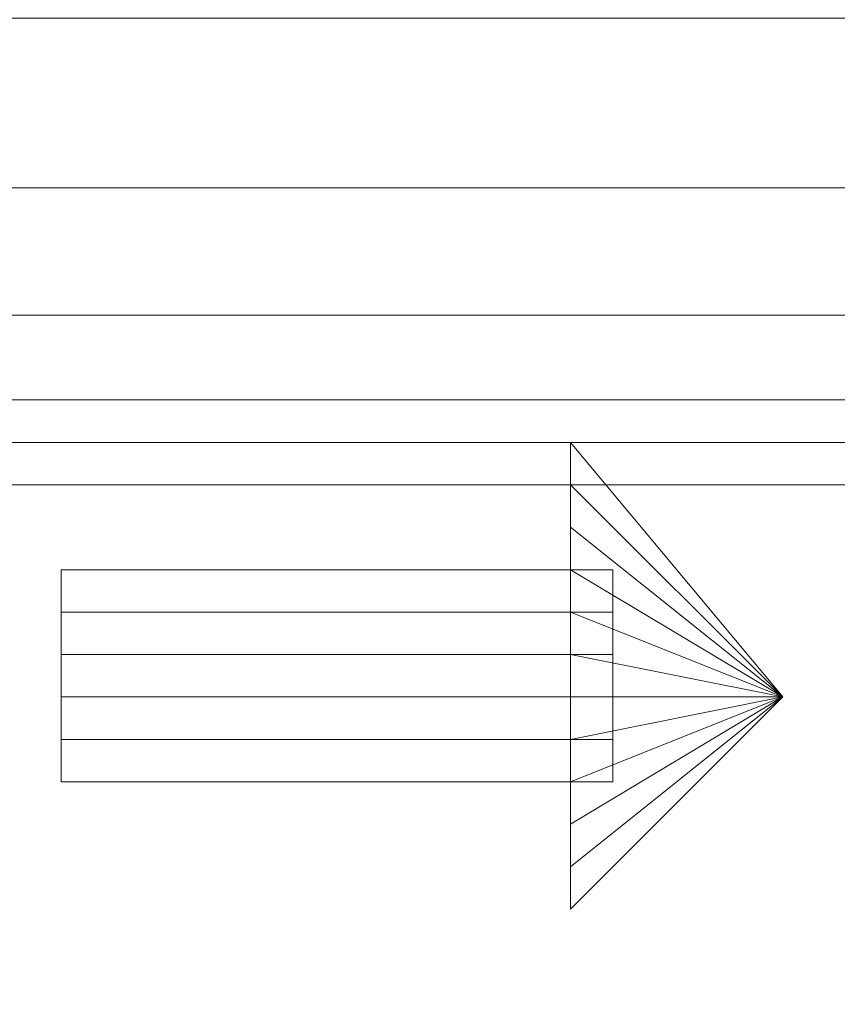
# Model space of a CAD drawing. Header units: inches. Extents: x -79624 to 52587, y -27526 to 10116.
# Tile 80 of 256: x 9942 to 10115, y -15528 to -15319. Entities that reach past the tile are written whole.
import ezdxf

# ---------------------------------------------------------------- set-up
doc = ezdxf.new("R2010")
doc.units = ezdxf.units.IN
doc.header["$MEASUREMENT"] = 0
doc.layers.add('- მექანიკური ნაწილი', color=7, linetype='Continuous', lineweight=18)
doc.layers.add('Dimensioning - General', color=7, linetype='Continuous')
doc.styles.add('GENERATED_STYLE_1', font='txt')
doc.dimstyles.new('GENERATED_STYLE__1', dxfattribs={"dimtxt": 100, "dimasz": 76, "dimexe": 0.18, "dimexo": 0.0625, "dimgap": 0, "dimtad": 0, "dimdec": 0, "dimlfac": 0.1, "dimzin": 0, "dimdsep": 46, "dimtxsty": 'GENERATED_STYLE_1', "dimblk": 'ARROWHEAD_5', "dimblk1": 'ARROWHEAD_5', "dimblk2": 'ARROWHEAD_5', "dimcen": 0.09, "dimse1": 1, "dimse2": 1, "dimclrd": 7, "dimclre": 7, "dimclrt": 7, "dimadec": 0, "dimazin": 0, "dimtfac": 1, "dimtdec": 4, "dimtmove": 0, "dimatfit": 3, "dimfxl": 1, "dimtolj": 1, "dimtzin": 0, "dimarcsym": 0})
doc.dimstyles.new('GENERATED_STYLE__2', dxfattribs={"dimtxt": 100, "dimasz": 76, "dimexe": 0.18, "dimexo": 0.0625, "dimgap": 0, "dimtad": 0, "dimtih": 1, "dimtoh": 1, "dimdec": 0, "dimlfac": 0.1, "dimzin": 0, "dimdsep": 46, "dimtxsty": 'GENERATED_STYLE_1', "dimblk": 'ARROWHEAD_5', "dimblk1": 'ARROWHEAD_5', "dimblk2": 'ARROWHEAD_5', "dimcen": 0.09, "dimse1": 1, "dimse2": 1, "dimclrd": 7, "dimclre": 7, "dimclrt": 7, "dimadec": 0, "dimazin": 0, "dimtfac": 1, "dimtdec": 4, "dimtmove": 0, "dimatfit": 3, "dimfxl": 1, "dimtolj": 1, "dimtzin": 0, "dimarcsym": 0})

# ---------------------------------------------------------------- blocks, each defined once
blk = doc.blocks.new('ARROWHEAD_5')
at = {"linetype": 'Continuous', "lineweight": 0}
blk.add_hatch(color=0, dxfattribs=at).paths.add_polyline_path([(-1, 0.2679), (0, 0), (-1, -0.2679)])
at = {"color": 0, "linetype": 'Continuous', "lineweight": 0}
blk.add_line((0, 0), (-1, 0), dxfattribs=at)
blk = doc.blocks.new('*D249')
at = {"layer": 'Defpoints', "color": 0, "linetype": 'Continuous', "transparency": 16777216}
for p in [(358.56, 209.2), (25258.56, 209.2), (1258.56, -26125.72)]:
    blk.add_point(p, dxfattribs=at)
at = {"layer": 'Dimensioning - General', "color": 7, "linetype": 'Continuous', "lineweight": -2, "transparency": 16777216}
for p, q in [((358.56, 133.2), (358.56, -12795.72)), ((358.56, -26049.72), (358.56, -13148.1))]:
    blk.add_line(p, q, dxfattribs=at)
at = {"layer": 'Dimensioning - General', "color": 7, "linetype": 'Continuous', "lineweight": -2, "transparency": 16777216, "xscale": 76.00000000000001, "yscale": 76.00000000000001, "zscale": 76.00000000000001}
for p, rotation in [((358.56, 209.2), 90), ((358.56, -26125.72), 270)]:
    blk.add_blockref('ARROWHEAD_5', p, dxfattribs=dict(at, rotation=rotation))
at = {"layer": 'Dimensioning - General', "color": 7, "linetype": 'Continuous', "lineweight": 13, "transparency": 16777216, "insert": (358.56, -12971.91), "char_height": 100, "attachment_point": 5, "rotation": 90, "style": 'GENERATED_STYLE_1'}
blk.add_mtext('\\A1;2633', dxfattribs=at)
blk = doc.blocks.new('*D264')
at = {"layer": 'Defpoints', "color": 0, "linetype": 'Continuous', "transparency": 16777216}
for p in [(7428.97, -14429.12), (51186.63, -26125.72), (51186.63, -26425.72)]:
    blk.add_point(p, dxfattribs=at)
at = {"layer": 'Dimensioning - General', "color": 7, "linetype": 'Continuous', "lineweight": -2, "transparency": 16777216}
for p, q in [((7504.97, -26425.72), (29120.84, -26425.72)), ((51110.63, -26425.72), (29468.46, -26425.72))]:
    blk.add_line(p, q, dxfattribs=at)
at = {"layer": 'Dimensioning - General', "color": 7, "linetype": 'Continuous', "lineweight": -2, "transparency": 16777216, "xscale": 76.00000000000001, "yscale": 76.00000000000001, "zscale": 76.00000000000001, "rotation": 180}
blk.add_blockref('ARROWHEAD_5', (7428.97, -26425.72), dxfattribs=at)
at = {"layer": 'Dimensioning - General', "color": 7, "linetype": 'Continuous', "lineweight": -2, "transparency": 16777216, "xscale": 76.00000000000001, "yscale": 76.00000000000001, "zscale": 76.00000000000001}
blk.add_blockref('ARROWHEAD_5', (51186.63, -26425.72), dxfattribs=at)
at = {"layer": 'Dimensioning - General', "color": 7, "linetype": 'Continuous', "lineweight": 13, "transparency": 16777216, "insert": (29294.65, -26425.72), "char_height": 100, "attachment_point": 5, "style": 'GENERATED_STYLE_1'}
blk.add_mtext('\\A1;4376', dxfattribs=at)
blk = doc.blocks.new('*D276')
at = {"layer": 'Defpoints', "color": 0, "linetype": 'Continuous', "transparency": 16777216}
for p in [(7428.97, -14429.12), (51786.63, -14429.12), (4328.73, -18360.58)]:
    blk.add_point(p, dxfattribs=at)
at = {"layer": 'Dimensioning - General', "color": 7, "linetype": 'Continuous', "lineweight": -2, "transparency": 16777216}
for p, q in [((51786.63, -14505.12), (51786.63, -16274.38)), ((51786.63, -18284.58), (51786.63, -16531.53))]:
    blk.add_line(p, q, dxfattribs=at)
at = {"layer": 'Dimensioning - General', "color": 7, "linetype": 'Continuous', "lineweight": -2, "transparency": 16777216, "xscale": 76.00000000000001, "yscale": 76.00000000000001, "zscale": 76.00000000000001}
for p, rotation in [((51786.63, -14429.12), 90), ((51786.63, -18360.58), 270)]:
    blk.add_blockref('ARROWHEAD_5', p, dxfattribs=dict(at, rotation=rotation))
at = {"layer": 'Dimensioning - General', "color": 7, "linetype": 'Continuous', "lineweight": 13, "transparency": 16777216, "insert": (51786.63, -16402.95), "char_height": 100, "attachment_point": 5, "rotation": 90, "style": 'GENERATED_STYLE_1'}
blk.add_mtext('\\A1;393', dxfattribs=at)

msp = doc.modelspace()

# ---------------------------------------------------------------- linework, layer by layer
at = {"layer": '- მექანიკური ნაწილი', "color": 7, "lineweight": 0}
for points in [[(10282.8579, -14968.80526), (10282.8579, -14977.78728), (10282.8579, -15040.66148), (10282.8579, -15067.60756), (10282.8579, -15112.5177), (10282.8579, -15148.44581), (10282.8579, -15193.35595), (10282.8579, -15229.28406), (10282.8579, -15274.1942), (10282.8579, -15310.12231), (10282.8579, -15346.05043), (10282.8579, -15408.92462), (9779.86434, -15408.92462)], [(9779.86434, -15355.03245), (10282.8579, -15355.03245), (10282.8579, -15381.97854), (10282.8579, -15337.0684), (10282.8579, -15381.97854), (10282.8579, -15337.0684), (10282.8579, -15381.97854), (10426.57034, -15381.97854), (10426.57034, -15355.03245), (10282.8579, -15355.03245), (10282.8579, -15319.10434), (10426.57034, -15319.10434), (10426.57034, -15274.1942), (10282.8579, -15274.1942), (10282.8579, -15319.10434), (10282.8579, -15274.1942), (10282.8579, -15319.10434), (9779.86434, -15319.10434)], [(9779.86434, -15274.1942), (10282.8579, -15274.1942), (10282.8579, -15319.10434), (10282.8579, -15355.03245), (10282.8579, -15381.97854), (10282.8579, -15408.92462), (10282.8579, -15435.8707), (10282.8579, -15453.83476), (10282.8579, -15435.8707), (10282.8579, -15408.92462), (10282.8579, -15381.97854), (10282.8579, -15355.03245), (10282.8579, -15319.10434), (10282.8579, -15355.03245), (9779.86434, -15355.03245)], [(9779.86434, -15399.94259), (10282.8579, -15399.94259), (10282.8579, -15381.97854), (10282.8579, -15399.94259), (10426.57034, -15399.94259), (10426.57034, -15381.97854), (10282.8579, -15381.97854), (10282.8579, -15399.94259), (10426.57034, -15399.94259), (10426.57034, -15381.97854), (10282.8579, -15381.97854), (10282.8579, -15355.03245), (10426.57034, -15355.03245), (10426.57034, -15319.10434), (10426.57034, -15355.03245), (10426.57034, -15319.10434), (10426.57034, -15355.03245), (10426.57034, -15319.10434)], [(10282.8579, -15355.03245), (9779.86434, -15355.03245)], [(9779.86434, -15355.03245), (9779.86434, -15381.97854), (10282.8579, -15381.97854)], [(9779.86434, -15381.97854), (10282.8579, -15381.97854), (10282.8579, -15355.03245), (9779.86434, -15355.03245)], [(9779.86434, -15381.97854), (10282.8579, -15381.97854), (10282.8579, -15399.94259), (9779.86434, -15399.94259)], [(9779.86434, -15381.97854), (10282.8579, -15381.97854), (10282.8579, -15399.94259), (9779.86434, -15399.94259)], [(9779.86434, -15417.90665), (10282.8579, -15417.90665), (10282.8579, -15408.92462), (10426.57034, -15408.92462), (10426.57034, -15417.90665), (10426.57034, -15408.92462), (10462.49845, -15408.92462), (10462.49845, -15417.90665), (10426.57034, -15417.90665), (10426.57034, -15408.92462), (10426.57034, -15399.94259), (10426.57034, -15408.92462), (10426.57034, -15399.94259), (10426.57034, -15408.92462), (10462.49845, -15408.92462), (10462.49845, -15417.90665), (10426.57034, -15417.90665), (10426.57034, -15408.92462), (10426.57034, -15417.90665), (10426.57034, -15408.92462), (10426.57034, -15417.90665), (10282.8579, -15417.90665), (10282.8579, -15408.92462), (9779.86434, -15408.92462)], [(9779.86434, -15408.92462), (10282.8579, -15408.92462), (10282.8579, -15399.94259), (10282.8579, -15408.92462), (10282.8579, -15399.94259), (10282.8579, -15408.92462), (10282.8579, -15417.90665), (10282.8579, -15408.92462), (10282.8579, -15417.90665), (10282.8579, -15408.92462)], [(9779.86434, -15399.94259), (10282.8579, -15399.94259), (10282.8579, -15408.92462), (9779.86434, -15408.92462)], [(10426.57034, -15417.90665), (10282.8579, -15417.90665), (10282.8579, -15408.92462), (10282.8579, -15417.90665), (10282.8579, -15426.88868), (10282.8579, -15417.90665), (10282.8579, -15426.88868), (10282.8579, -15417.90665), (10282.8579, -15426.88868), (10282.8579, -15417.90665), (10282.8579, -15426.88868), (10282.8579, -15417.90665), (10282.8579, -15408.92462), (10282.8579, -15417.90665), (10282.8579, -15426.88868), (10282.8579, -15417.90665), (10282.8579, -15426.88868), (10282.8579, -15417.90665), (10282.8579, -15426.88868), (10282.8579, -15417.90665), (9779.86434, -15417.90665)]]:
    msp.add_lwpolyline(points, dxfattribs=at)
at = {"layer": '- მექანიკური ნაწილი', "color": 1, "lineweight": 0}
for points in [[(10058.3072, -15462.81679), (10103.21734, -15462.81679), (10058.3072, -15471.79882), (10058.3072, -15480.78084), (10103.21734, -15462.81679), (10058.3072, -15408.92462), (10103.21734, -15462.81679), (10058.3072, -15417.90665), (10058.3072, -15408.92462), (10058.3072, -15417.90665), (10103.21734, -15462.81679), (10058.3072, -15444.85273), (10058.3072, -15435.8707), (10103.21734, -15462.81679), (10058.3072, -15480.78084), (10058.3072, -15471.79882), (10103.21734, -15462.81679), (10058.3072, -15480.78084), (10058.3072, -15489.76287), (10103.21734, -15462.81679), (10058.3072, -15480.78084), (10058.3072, -15489.76287), (10103.21734, -15462.81679), (10058.3072, -15489.76287), (10058.3072, -15498.7449), (10103.21734, -15462.81679), (10058.3072, -15489.76287), (10058.3072, -15498.7449), (10103.21734, -15462.81679), (10058.3072, -15507.72693), (10058.3072, -15498.7449), (10103.21734, -15462.81679), (10058.3072, -15471.79882)], [(10103.21734, -15462.81679), (10058.3072, -15426.88868), (10058.3072, -15417.90665)], [(10103.21734, -15462.81679), (10058.3072, -15444.85273), (10058.3072, -15453.83476), (10103.21734, -15462.81679), (10058.3072, -15462.81679), (10058.3072, -15471.79882), (10103.21734, -15462.81679), (10058.3072, -15417.90665), (10058.3072, -15426.88868), (10058.3072, -15435.8707)], [(10058.3072, -15453.83476), (10103.21734, -15462.81679), (10058.3072, -15444.85273), (10058.3072, -15435.8707), (10103.21734, -15462.81679), (10058.3072, -15426.88868), (10058.3072, -15435.8707), (10103.21734, -15462.81679), (10058.3072, -15462.81679)], [(10067.28923, -15444.85273), (10067.28923, -15435.8707), (9950.52287, -15435.8707), (9950.52287, -15444.85273)], [(10067.28923, -15444.85273), (10067.28923, -15453.83476), (9950.52287, -15453.83476), (9950.52287, -15444.85273)], [(10067.28923, -15453.83476), (10067.28923, -15462.81679), (9950.52287, -15462.81679), (9950.52287, -15453.83476)], [(10067.28923, -15471.79882), (10067.28923, -15462.81679), (9950.52287, -15462.81679), (9950.52287, -15471.79882)], [(10067.28923, -15462.81679), (10067.28923, -15471.79882), (9950.52287, -15471.79882), (9950.52287, -15462.81679)], [(10067.28923, -15480.78084), (10067.28923, -15471.79882), (9950.52287, -15471.79882), (9950.52287, -15480.78084)], [(10067.28923, -15471.79882), (10067.28923, -15480.78084), (9950.52287, -15480.78084), (9950.52287, -15471.79882)]]:
    msp.add_lwpolyline(points, close=True, dxfattribs=at)
for points in [[(10058.3072, -15408.92462), (10058.3072, -15408.92462)], [(10103.21734, -15462.81679), (10058.3072, -15408.92462), (10103.21734, -15462.81679)], [(10058.3072, -15408.92462), (10058.3072, -15408.92462)], [(10103.21734, -15462.81679), (10058.3072, -15408.92462), (10103.21734, -15462.81679)], [(10058.3072, -15417.90665), (10058.3072, -15417.90665)], [(10103.21734, -15462.81679), (10058.3072, -15417.90665), (10103.21734, -15462.81679)], [(10058.3072, -15417.90665), (10058.3072, -15417.90665)], [(10103.21734, -15462.81679), (10058.3072, -15417.90665), (10103.21734, -15462.81679)], [(10058.3072, -15426.88868), (10103.21734, -15462.81679)], [(10058.3072, -15426.88868), (10103.21734, -15462.81679)], [(9950.52287, -15444.85273), (9950.52287, -15435.8707)], [(10067.28923, -15435.8707), (10067.28923, -15444.85273), (9950.52287, -15444.85273)], [(9950.52287, -15435.8707), (10067.28923, -15435.8707)], [(9950.52287, -15435.8707), (9950.52287, -15435.8707)], [(10067.28923, -15435.8707), (9950.52287, -15435.8707), (10067.28923, -15435.8707)], [(9950.52287, -15435.8707), (9950.52287, -15435.8707)], [(10067.28923, -15435.8707), (9950.52287, -15435.8707), (10067.28923, -15435.8707)], [(9950.52287, -15435.8707), (9950.52287, -15435.8707)], [(10067.28923, -15435.8707), (9950.52287, -15435.8707), (10067.28923, -15435.8707)], [(9950.52287, -15435.8707), (9950.52287, -15435.8707)], [(10067.28923, -15435.8707), (9950.52287, -15435.8707), (10067.28923, -15435.8707)], [(9950.52287, -15444.85273), (9950.52287, -15444.85273)], [(10067.28923, -15444.85273), (9950.52287, -15444.85273), (10067.28923, -15444.85273)], [(9950.52287, -15444.85273), (9950.52287, -15444.85273)], [(10067.28923, -15444.85273), (9950.52287, -15444.85273), (10067.28923, -15444.85273)], [(9950.52287, -15444.85273), (9950.52287, -15444.85273)], [(10067.28923, -15444.85273), (9950.52287, -15444.85273), (10067.28923, -15444.85273)], [(9950.52287, -15444.85273), (9950.52287, -15444.85273)], [(10067.28923, -15444.85273), (9950.52287, -15444.85273), (10067.28923, -15444.85273)], [(9950.52287, -15444.85273), (9950.52287, -15453.83476)], [(10067.28923, -15453.83476), (10067.28923, -15444.85273), (9950.52287, -15444.85273)], [(10058.3072, -15444.85273), (10058.3072, -15453.83476)], [(10103.21734, -15462.81679), (10058.3072, -15444.85273)], [(9950.52287, -15453.83476), (9950.52287, -15453.83476)], [(10067.28923, -15453.83476), (9950.52287, -15453.83476), (10067.28923, -15453.83476)], [(9950.52287, -15453.83476), (10067.28923, -15453.83476)], [(9950.52287, -15453.83476), (9950.52287, -15453.83476)], [(10067.28923, -15453.83476), (9950.52287, -15453.83476), (10067.28923, -15453.83476)], [(9950.52287, -15453.83476), (9950.52287, -15462.81679)], [(10067.28923, -15462.81679), (10067.28923, -15453.83476), (9950.52287, -15453.83476)], [(10103.21734, -15462.81679), (10058.3072, -15453.83476)], [(10058.3072, -15453.83476), (10103.21734, -15462.81679)], [(10058.3072, -15453.83476), (10058.3072, -15462.81679)], [(9950.52287, -15462.81679), (9950.52287, -15462.81679)], [(10067.28923, -15462.81679), (9950.52287, -15462.81679), (10067.28923, -15462.81679)], [(9950.52287, -15462.81679), (9950.52287, -15462.81679)], [(10067.28923, -15462.81679), (9950.52287, -15462.81679), (10067.28923, -15462.81679)], [(9950.52287, -15462.81679), (9950.52287, -15462.81679)], [(10067.28923, -15462.81679), (9950.52287, -15462.81679), (10067.28923, -15462.81679)], [(9950.52287, -15462.81679), (9950.52287, -15462.81679)], [(10067.28923, -15462.81679), (9950.52287, -15462.81679), (10067.28923, -15462.81679)], [(9950.52287, -15462.81679), (10067.28923, -15462.81679)], [(10103.21734, -15462.81679), (10058.3072, -15498.7449), (10103.21734, -15462.81679)], [(10103.21734, -15462.81679), (10058.3072, -15498.7449)], [(10103.21734, -15462.81679), (10058.3072, -15507.72693), (10103.21734, -15462.81679)], [(10103.21734, -15462.81679), (10058.3072, -15507.72693), (10103.21734, -15462.81679)], [(10103.21734, -15462.81679), (10058.3072, -15507.72693), (10103.21734, -15462.81679)], [(10103.21734, -15462.81679), (10058.3072, -15507.72693), (10103.21734, -15462.81679)], [(10103.21734, -15462.81679), (10058.3072, -15507.72693)], [(10103.21734, -15462.81679), (10058.3072, -15498.7449), (10103.21734, -15462.81679)], [(10058.3072, -15462.81679), (10103.21734, -15462.81679)], [(9950.52287, -15471.79882), (9950.52287, -15471.79882)], [(10067.28923, -15471.79882), (9950.52287, -15471.79882), (10067.28923, -15471.79882)], [(9950.52287, -15471.79882), (9950.52287, -15471.79882)], [(10067.28923, -15471.79882), (9950.52287, -15471.79882), (10067.28923, -15471.79882)], [(9950.52287, -15480.78084), (9950.52287, -15480.78084)], [(10067.28923, -15480.78084), (9950.52287, -15480.78084), (10067.28923, -15480.78084)], [(9950.52287, -15480.78084), (9950.52287, -15480.78084)], [(10067.28923, -15480.78084), (9950.52287, -15480.78084), (10067.28923, -15480.78084)], [(9950.52287, -15480.78084), (9950.52287, -15480.78084)], [(10067.28923, -15480.78084), (9950.52287, -15480.78084), (10067.28923, -15480.78084)], [(9950.52287, -15480.78084), (9950.52287, -15480.78084)], [(10067.28923, -15480.78084), (9950.52287, -15480.78084), (10067.28923, -15480.78084)], [(9950.52287, -15480.78084), (9950.52287, -15480.78084)], [(10067.28923, -15480.78084), (9950.52287, -15480.78084), (10067.28923, -15480.78084)], [(9950.52287, -15480.78084), (9950.52287, -15480.78084)], [(10067.28923, -15480.78084), (9950.52287, -15480.78084), (10067.28923, -15480.78084)], [(10058.3072, -15498.7449), (10058.3072, -15498.7449)], [(10058.3072, -15498.7449), (10058.3072, -15507.72693)], [(10058.3072, -15498.7449), (10058.3072, -15498.7449)], [(10058.3072, -15507.72693), (10058.3072, -15507.72693)], [(10058.3072, -15507.72693), (10058.3072, -15507.72693)], [(10058.3072, -15507.72693), (10058.3072, -15507.72693)], [(10058.3072, -15507.72693), (10058.3072, -15507.72693)]]:
    msp.add_lwpolyline(points, dxfattribs=at)

# ---------------------------------------------------------------- dimensions: what is measured, and where the dimension line sits
at = {"layer": 'Dimensioning - General', "color": 7, "linetype": 'Continuous', "lineweight": 13}
for base, p1, p2, picture, middle in [((358.55594, 209.20337), (1258.55593, -26125.72241), (25258.55593, 209.20337), '*D249', (358.55594, -12971.91402)), ((51786.62821, -14429.12325), (4328.72843, -18360.58402), (7428.96845, -14429.12325), '*D276', (51786.62821, -16402.95414))]:
    dim = msp.add_linear_dim(base=base, p1=p1, p2=p2, angle=90, dimstyle='GENERATED_STYLE__1', dxfattribs=at)
    dim.commit()
    dim.dimension.update_dxf_attribs({"geometry": picture, "text_midpoint": middle, "dimtype": 160, "text_rotation": 90})
dim = msp.add_linear_dim(base=(51186.62821, -26425.72242), p1=(7428.96845, -14429.12325), p2=(51186.62821, -26125.72241), dimstyle='GENERATED_STYLE__2', dxfattribs=at)
dim.commit()
dim.dimension.update_dxf_attribs({"geometry": '*D264', "text_midpoint": (29294.65282, -26425.72242), "dimtype": 160})

doc.saveas('drawing.dxf')
